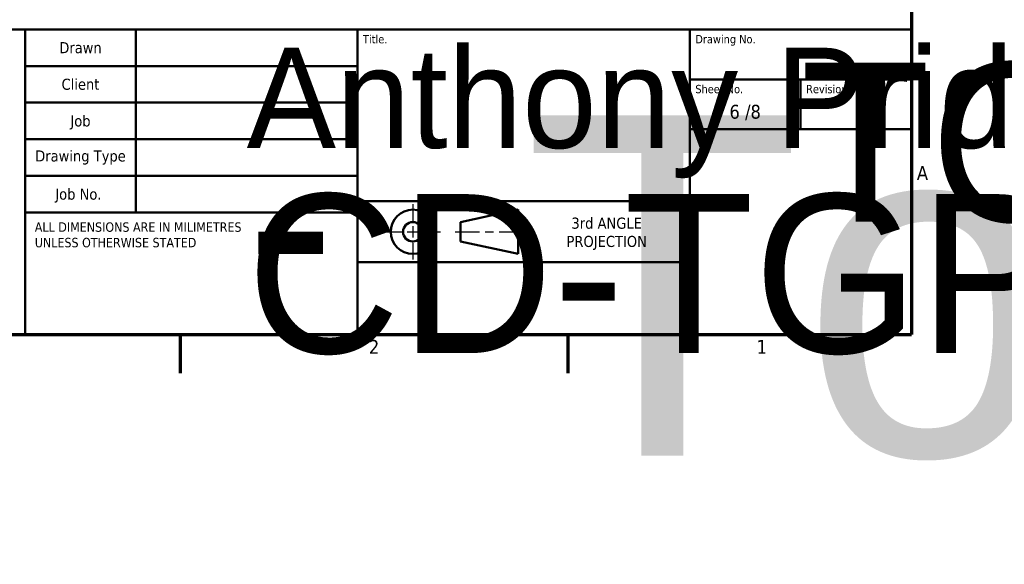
# Model space of a CAD drawing. Header units: millimetres. Extents: x -122 to 329287, y -2042 to 18239.
# Tile 21 of 39: x 15313 to 26156, y -2042 to 3950. Entities that reach past the tile are written whole.
import ezdxf
from ezdxf.enums import TextEntityAlignment as Align

# ---------------------------------------------------------------- set-up
doc = ezdxf.new("R2018")
doc.units = ezdxf.units.MM
doc.header["$LTSCALE"] = 61
for name, color, linetype, lineweight in [('Border (Draken)', 7, 'Continuous', 70), ('Sketch Geometry (Draken)', 7, 'Continuous', 25), ('Symbol (Draken)', 7, 'Continuous', 25), ('Title (Draken)', 7, 'Continuous', 50)]:
    doc.layers.add(name, color=color, linetype=linetype, lineweight=lineweight)
doc.styles.add('Draken Note Text', font='tahoma.ttf')
doc.styles.get("Standard").update_dxf_attribs({"font": 'tahoma.ttf'})
doc.styles.add('Text Style41', font='tahoma.ttf')
doc.styles.add('Text Style45', font='tahoma.ttf')

# ---------------------------------------------------------------- blocks, each defined once
blk = doc.blocks.new('Borders Border (Draken)')
at = {"layer": 'Border (Draken)'}
for p, q in [((412, 289), (412, 8)), ((8, 8), (412, 8)), ((280, 8), (280, 1)), ((350, 8), (350, 1))]:
    blk.add_line(p, q, dxfattribs=at)
at = {"layer": 'Symbol (Draken)', "char_height": 2.5, "style": 'Draken Note Text'}
for s, insert, attachment_point in [('A', (413, 37.12), 4), ('2', (315, 7), 2), ('1', (385, 7), 2)]:
    blk.add_mtext(s, dxfattribs=dict(at, insert=insert, attachment_point=attachment_point))
blk = doc.blocks.new('Title Blocks Protector Australia')
at = {"layer": 'Sketch Geometry (Draken)', "lineweight": 25}
for p, q in [((267.47, 88.56), (267.47, 85.56)), ((262.47, 83.56), (265.47, 83.56)), ((266.47, 83.56), (268.47, 83.56)), ((267.47, 84.56), (267.47, 82.56)), ((269.47, 83.56), (272.47, 83.56)), ((275.09, 83.56), (279.53, 83.56)), ((280.53, 83.56), (282.03, 83.56)), ((283.03, 83.56), (287.47, 83.56)), ((267.47, 81.56), (267.47, 78.56))]:
    blk.add_line(p, q, dxfattribs=at)
at = {"layer": 'Sketch Geometry (Draken)', "lineweight": 50}
for p, q in [((276.09, 85.31), (286.47, 87.56)), ((286.47, 87.56), (286.47, 79.56)), ((276.09, 85.31), (276.09, 81.81)), ((276.09, 81.81), (286.47, 79.56))]:
    blk.add_line(p, q, dxfattribs=at)
for radius in [4, 1.75]:
    blk.add_circle((267.47, 83.56), radius, dxfattribs=at)
at = {"layer": 'Title (Draken)'}
for p, q in [((197.47, 120.06), (117.47, 120.06)), ((357.47, 120.06), (197.47, 120.06)), ((197.47, 120.06), (197.47, 65.06)), ((197.47, 65.06), (197.47, 120.06)), ((217.47, 120.06), (217.47, 87.06)), ((257.47, 65.06), (257.47, 120.06)), ((307.47, 120.06), (332.47, 120.06)), ((317.47, 89.06), (317.47, 120.06)), ((357.47, 120.06), (332.47, 120.06)), ((357.47, 65.06), (357.47, 120.06)), ((197.47, 113.46), (257.47, 113.46)), ((357.47, 111.06), (317.47, 111.06)), ((337.47, 111.06), (337.47, 102.06)), ((197.47, 106.86), (257.47, 106.86)), ((317.47, 102.06), (357.47, 102.06)), ((197.47, 100.26), (217.47, 100.26)), ((217.47, 100.26), (257.47, 100.26)), ((197.47, 93.66), (257.47, 93.66)), ((317.47, 89.06), (257.47, 89.06)), ((317.47, 78.06), (317.47, 89.06)), ((197.47, 87.06), (257.47, 87.06)), ((257.47, 78.06), (317.47, 78.06)), ((117.47, 65.06), (197.47, 65.06)), ((197.47, 65.06), (357.47, 65.06))]:
    blk.add_line(p, q, dxfattribs=at)
at = {"layer": 'Symbol (Draken)', "insert": (302.47, 83.2), "char_height": 2, "attachment_point": 5, "line_spacing_factor": 0.987884, "style": 'Draken Note Text'}
blk.add_mtext('\\fTahoma|b0|i0;{\\H2.0000;3rd ANGLE\\P}\\fTahoma|b0|i0;{\\H2.0000;PROJECTION}', dxfattribs=at)
at = {"layer": 'Title (Draken)', "style": 'Text Style45'}
for s, p in [('Title.', (258.47, 119.06)), ('Drawing No.', (318.47, 119.06))]:
    blk.add_text(s, height=1.5, dxfattribs=at).set_placement(p, align=Align.TOP_LEFT)
at = {"layer": 'Title (Draken)', "style": 'Text Style41'}
for s, p in [('Job', (207.47, 103.56)), ('Job No. ', (207.47, 90.36))]:
    blk.add_text(s, height=2, dxfattribs=at).set_placement(p, align=Align.MIDDLE_CENTER)
at = {"layer": 'Title (Draken)', "style": 'Draken Note Text'}
for s, insert, char_height, attachment_point in [('\\fTahoma|b0|i0;{\\H2.0000;Drawn}', (207.47, 116.76), 2, 5), ('\\fTahoma|b0|i0;{\\H2.0000;Client}', (207.47, 110.16), 2, 5), ('\\fTahoma|b0|i0;{\\H1.5000;Sheet No.}', (318.47, 110.06), 1.5, 1), ('\\fTahoma|b0|i0;{\\H1.5000;Revision}', (338.47, 110.06), 1.5, 1), ('6 /8 ', (327.47, 105.06), 2.5, 5), ('\\fTahoma|b0|i0;{\\H2.0000;Drawing Type}', (207.47, 96.96), 2, 5)]:
    blk.add_mtext(s, dxfattribs=dict(at, insert=insert, char_height=char_height, attachment_point=attachment_point))
at = {"layer": 'Title (Draken)', "insert": (199.22, 85.27), "char_height": 1.7, "attachment_point": 1, "line_spacing_factor": 0.987884, "style": 'Draken Note Text'}
blk.add_mtext('\\fTahoma|b0|i0;{\\H1.7000;ALL DIMENSIONS ARE IN MILIMETRES\\P}\\fTahoma|b0|i0;{\\H1.7000;UNLESS OTHERWISE STATED\\P}\\fTahoma|b0|i0;{\\H1.7000;\\P}\\fTahoma|b0|i0;{\\H1.7000;             \\P}', dxfattribs=at)
at = {"layer": 'Title (Draken)', "lineweight": 30, "flags": 104}
for tag, height, p in [('AUTHOR', 2.49, (237.47, 116.76)), ('PART_NUMBER', 2.5, (337.47, 114.06)), ('VENDOR', 2.49, (237.47, 110.16)), ('TITLE', 2.49, (287.47, 104.56)), ('REVISION_NUMBER', 3, (347.47, 105.06)), ('Type', 2.5, (237.47, 96.96)), ('Job_Number', 2.49, (237.47, 90.36)), ('PROJECT', 2.49, (237.47, 103.56))]:
    blk.add_attdef(tag, text='', height=height, dxfattribs=at).set_placement(p, align=Align.MIDDLE_CENTER)

msp = doc.modelspace()

# ---------------------------------------------------------------- block references
at = {"xscale": 61, "yscale": 61, "zscale": 61}
msp.add_blockref('Borders Border (Draken)', (0, 0), dxfattribs=at)
ref = msp.add_blockref('Title Blocks Protector Australia', (3326.35, -3480.69), dxfattribs=dict(xscale=61, yscale=61, zscale=61))
lines = msp.add_mtext('Anthony Pridham', dxfattribs={"layer": 'Title (Draken)', "insert": (17812, 3641.7), "char_height": 1103.1408, "attachment_point": 1})
ref.add_attrib('AUTHOR', '', (17812, 3641.7), dxfattribs={"flags": 104}).embed_mtext(lines)
lines = msp.add_mtext('-', dxfattribs={"layer": 'Title (Draken)', "insert": (17812, 2836.5), "char_height": 2183.6, "attachment_point": 1})
ref.add_attrib('PROJECT', '', (17812, 2836.5), dxfattribs={"flags": 104}).embed_mtext(lines)
lines = msp.add_mtext('CD-TGPT', dxfattribs={"layer": 'Title (Draken)', "insert": (17812, 2031.3), "char_height": 1748.658, "attachment_point": 1})
ref.add_attrib('Job_Number', '', (17812, 2031.3), dxfattribs={"flags": 104}).embed_mtext(lines)
lines = msp.add_mtext('Tornado GPT -  720LPS TFR HydroDynamic GPT, 3000mm Dia x 5590mm with 1800mmDia x 2400mm Continuous Deflection Screen', dxfattribs={"layer": 'Title (Draken)', "insert": (20862, 2897.5), "char_height": 3744.08611, "attachment_point": 1})
ref.add_attrib('TITLE', '', (20862, 2897.5), dxfattribs={"flags": 104}).embed_mtext(lines)
lines = msp.add_mtext('1', dxfattribs={"layer": 'Title (Draken)', "insert": (24522, 2928), "char_height": 2.5, "attachment_point": 1})
ref.add_attrib('REVISION_NUMBER', '', (24522, 2928), dxfattribs={"flags": 104}).embed_mtext(lines)
lines = msp.add_mtext('Approval', dxfattribs={"layer": 'Title (Draken)', "insert": (17812, 2433.9), "char_height": 2.5, "attachment_point": 1})
ref.add_attrib('Type', '', (17812, 2433.9), dxfattribs={"flags": 104}).embed_mtext(lines)
lines = msp.add_mtext('Client Drawing', dxfattribs={"layer": 'Title (Draken)', "insert": (17812, 3239.1), "char_height": 2.5, "attachment_point": 1})
ref.add_attrib('VENDOR', '', (17812, 3239.1), dxfattribs={"flags": 104}).embed_mtext(lines)
lines = msp.add_mtext('TGPT.720.1824', dxfattribs={"layer": 'Title (Draken)', "insert": (23912, 3477), "char_height": 1748.658, "attachment_point": 1})
ref.add_attrib('PART_NUMBER', '', (23912, 3477), dxfattribs={"flags": 104}).embed_mtext(lines)

doc.saveas('drawing.dxf')
